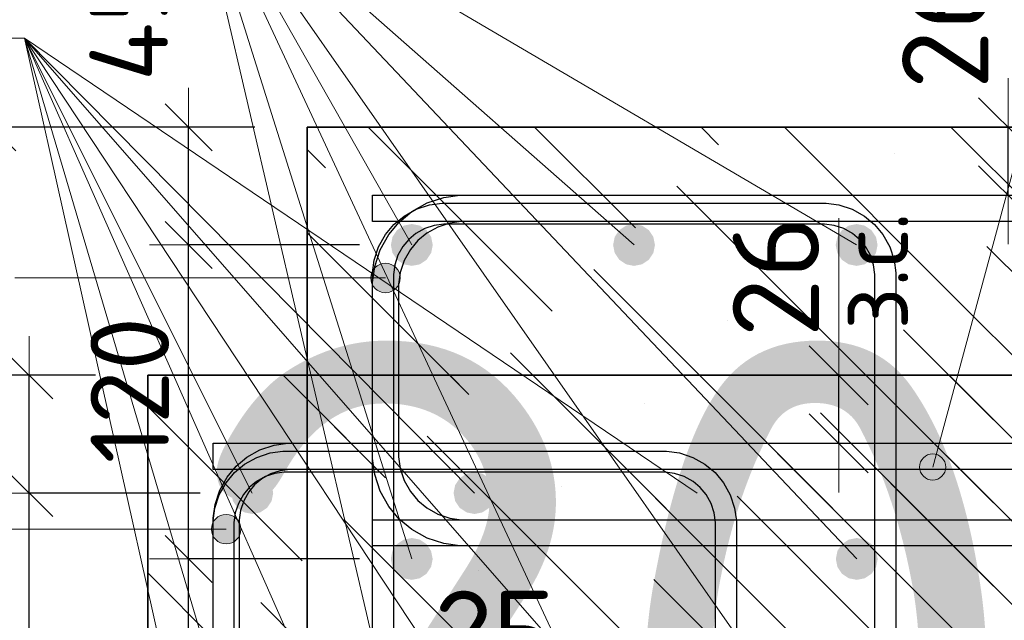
# Model space of a CAD drawing. Header units: metres. Extents: x -38 to 98, y -15 to 21.
# Tile 71 of 124: x 72.165 to 72.542, y 6.49 to 6.719. Entities that reach past the tile are written whole.
import ezdxf

# ---------------------------------------------------------------- set-up
doc = ezdxf.new("R2010")
doc.units = ezdxf.units.M
doc.header["$PDMODE"] = 65
for name, color, linetype, lineweight in [('XR$3$Арм. стержнями верхней зоны', 180, 'Continuous', 35), ('XR$3$Арм. стержнями нижней зоны', 180, 'Continuous', 35), ('XR$3$Арм.стержн. Арматура края', 96, 'Continuous', 35), ('XR$3$Арм.стержн. Хомут', 240, 'Continuous', 35), ('XR$3$Арм.стержн.горизонт. 1', 180, 'Continuous', 35), ('XR$3$Размерная линия (1)', 7, 'Continuous', 13), ('XR$3$Размерная линия_ общее', 7, 'Continuous', 13), ('XR$5$Арм. стержнями верхней зоны', 180, 'Continuous', 35), ('XR$5$Арм.стержн. Арматура края', 96, 'Continuous', 35), ('XR$5$Арм.стержн. Хомут', 240, 'Continuous', 35), ('XR$5$Арм.стержн.горизонт. 1', 180, 'Continuous', 35), ('XR$5$ВК__отв в полу 1-2 эт', 220, 'Continuous', 25), ('XR$5$Размерная линия (1)', 7, 'Continuous', 13), ('XR$5$Размерная линия_ общее', 7, 'Continuous', 13)]:
    doc.layers.add(name, color=color, linetype=linetype, lineweight=lineweight)
doc.styles.add('ISOCPEUR', font='txt')
doc.dimstyles.new('DIMSTYLE_10', dxfattribs={"dimtxt": 0.03, "dimasz": 0.03, "dimexe": 0, "dimexo": 0, "dimgap": 0.015, "dimtad": 2, "dimdec": 0, "dimlfac": 1000, "dimrnd": 1, "dimzin": 12, "dimdsep": 46, "dimtxsty": 'ISOCPEUR', "dimblk1": 'ALL_ML_STRICH', "dimblk2": 'ALL_ML_STRICH', "dimsah": 1, "dimcen": 0, "dimclrd": 7, "dimclre": 256, "dimclrt": 7, "dimadec": 0, "dimazin": 0, "dimtfac": 1, "dimtdec": 0, "dimtix": 1, "dimtmove": 2, "dimatfit": 3, "dimfxl": 0, "dimtzin": 0, "dimlwd": 0, "dimlwe": -3, "dimarcsym": 0})
doc.dimstyles.new('DIMSTYLE_11', dxfattribs={"dimtxt": 0.033, "dimasz": 0.0375, "dimexe": 0, "dimexo": 0, "dimgap": 0.0165, "dimtad": 2, "dimdec": 0, "dimlfac": 1000, "dimrnd": 1, "dimzin": 12, "dimdsep": 46, "dimtxsty": 'ISOCPEUR', "dimblk1": 'ALL_ML_STRICH', "dimblk2": 'ALL_ML_STRICH', "dimsah": 1, "dimcen": 0, "dimclrd": 7, "dimclre": 256, "dimclrt": 7, "dimadec": 0, "dimazin": 0, "dimtfac": 1, "dimtdec": 0, "dimtix": 1, "dimtmove": 2, "dimatfit": 3, "dimfxl": 0, "dimtvp": 1.2, "dimtzin": 0, "dimlwd": 0, "dimlwe": -3, "dimarcsym": 0})
doc.dimstyles.new('DIMSTYLE_12', dxfattribs={"dimtxt": 0.03, "dimasz": 0.03, "dimexe": 0, "dimexo": 0, "dimgap": 0.015, "dimtad": 2, "dimdec": 0, "dimlfac": 1000, "dimrnd": 1, "dimzin": 12, "dimdsep": 46, "dimtxsty": 'ISOCPEUR', "dimblk1": 'ALL_ML_STRICH', "dimblk2": 'ALL_ML_STRICH', "dimsah": 1, "dimcen": 0, "dimclrd": 7, "dimclre": 256, "dimclrt": 7, "dimadec": 0, "dimazin": 0, "dimtfac": 1, "dimtdec": 0, "dimtix": 1, "dimtmove": 2, "dimatfit": 3, "dimfxl": 0, "dimtzin": 0, "dimlwd": 0, "dimlwe": -3, "dimarcsym": 0})
doc.dimstyles.new('DIMSTYLE_14', dxfattribs={"dimtxt": 0.03, "dimasz": 0.03, "dimexe": 0, "dimexo": 0, "dimgap": 0.015, "dimtad": 2, "dimdec": 0, "dimlfac": 1000, "dimrnd": 1, "dimzin": 12, "dimdsep": 46, "dimtxsty": 'ISOCPEUR', "dimblk1": 'ALL_ML_STRICH', "dimblk2": 'ALL_ML_STRICH', "dimsah": 1, "dimcen": 0, "dimclrd": 7, "dimclre": 256, "dimclrt": 7, "dimadec": 0, "dimazin": 0, "dimtfac": 1, "dimtdec": 0, "dimtix": 1, "dimtmove": 2, "dimatfit": 3, "dimfxl": 0, "dimtvp": 1.2, "dimtzin": 0, "dimlwd": 0, "dimlwe": -3, "dimarcsym": 0})
doc.dimstyles.new('DIMSTYLE_9', dxfattribs={"dimtxt": 0.033, "dimasz": 0.0375, "dimexe": 0, "dimexo": 0, "dimgap": 0.0165, "dimtad": 2, "dimdec": 0, "dimlfac": 1000, "dimrnd": 1, "dimzin": 12, "dimdsep": 46, "dimtxsty": 'ISOCPEUR', "dimblk1": 'ALL_ML_STRICH', "dimblk2": 'ALL_ML_STRICH', "dimsah": 1, "dimcen": 0, "dimclrd": 7, "dimclre": 256, "dimclrt": 7, "dimadec": 0, "dimazin": 0, "dimtfac": 1, "dimtdec": 0, "dimtix": 1, "dimtmove": 2, "dimatfit": 3, "dimfxl": 0, "dimtvp": 1.2, "dimtzin": 0, "dimlwd": 0, "dimlwe": -3, "dimarcsym": 0})
pattern_1 = [(135, (0, 0), (-0.031819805, -0.031819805), [0.4, -0.05, 0, -0.05]), (135, (-0.01591, -0.01591), (-0.031819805, -0.031819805), [0.8, -0.1, 0.1, -0.1])]

# ---------------------------------------------------------------- blocks, each defined once
blk = doc.blocks.new('ALL_ML_STRICH')
at = {"color": 0, "linetype": 'ByBlock', "lineweight": -2}
for p, q in [((0, -0.5), (0, 0.5)), ((-0.3, -0.3), (0.3, 0.3)), ((-1, 0), (0.5, 0))]:
    blk.add_line(p, q, dxfattribs=at)
blk = doc.blocks.new('*D68')
at = {"layer": 'DEFPOINTS', "color": 7, "linetype": 'Continuous', "lineweight": 13, "transparency": 33554687}
for p in [(72.27526, 6.46063), (72.27526, 6.42564), (72.30026, 6.42064)]:
    blk.add_point(p, dxfattribs=at)
at = {"layer": 'XR$3$Размерная линия_ общее', "color": 253, "linetype": 'Continuous', "lineweight": -2, "true_color": 0xa0a0a0, "transparency": 33554687}
for p, q in [((72.27526, 6.44564), (72.27526, 6.46063)), ((72.30026, 6.44064), (72.30026, 6.46063))]:
    blk.add_line(p, q, dxfattribs=at)
at = {"layer": 'XR$3$Размерная линия_ общее', "color": 7, "linetype": 'Continuous', "lineweight": -2, "transparency": 33554687}
blk.add_line((72.27526, 6.46063), (72.30026, 6.46063), dxfattribs=at)
at = {"layer": 'XR$3$Размерная линия_ общее', "color": 7, "linetype": 'Continuous', "lineweight": 13, "transparency": 33554687, "xscale": 0.0375, "yscale": 0.0375, "zscale": 0.0375, "rotation": 180}
blk.add_blockref('ALL_ML_STRICH', (72.27526, 6.46063), dxfattribs=at)
at = {"layer": 'XR$3$Размерная линия_ общее', "color": 7, "linetype": 'Continuous', "lineweight": 13, "transparency": 33554687, "xscale": 0.0375, "yscale": 0.0375, "zscale": 0.0375}
blk.add_blockref('ALL_ML_STRICH', (72.30026, 6.46063), dxfattribs=at)
at = {"layer": 'XR$3$Размерная линия_ общее', "color": 7, "linetype": 'Continuous', "lineweight": 13, "transparency": 33554687, "insert": (72.34699, 6.48463), "char_height": 0.033, "width": 0.066, "attachment_point": 5, "style": 'ISOCPEUR'}
blk.add_mtext('\\A1;{25}', dxfattribs=at)
at = {"layer": 'XR$3$Размерная линия_ общее', "color": 7, "linetype": 'Continuous', "lineweight": 13, "transparency": 33554687, "insert": (72.32004, 6.46042), "char_height": 0.027, "width": 0.00135, "attachment_point": 1, "line_spacing_factor": 0.60241, "style": 'ISOCPEUR'}
blk.add_mtext('з.с.', dxfattribs=at)
blk = doc.blocks.new('*D69')
at = {"layer": 'DEFPOINTS', "color": 7, "linetype": 'Continuous', "lineweight": 13, "transparency": 33554687}
for p in [(72.2753, 6.67826), (72.15496, 6.37826), (72.27526, 6.37826)]:
    blk.add_point(p, dxfattribs=at)
at = {"layer": 'XR$3$Размерная линия (1)', "color": 9, "linetype": 'Continuous', "lineweight": -2, "true_color": 0xc7c7c7, "transparency": 33554687}
for p, q in [((72.2553, 6.67826), (72.15496, 6.67826)), ((72.25526, 6.37826), (72.15496, 6.37826))]:
    blk.add_line(p, q, dxfattribs=at)
at = {"layer": 'XR$3$Размерная линия (1)', "color": 7, "linetype": 'Continuous', "lineweight": -2, "transparency": 33554687}
blk.add_line((72.15496, 6.37826), (72.15496, 6.67826), dxfattribs=at)
at = {"layer": 'XR$3$Размерная линия (1)', "color": 7, "linetype": 'Continuous', "lineweight": 13, "transparency": 33554687, "xscale": 0.03, "yscale": 0.03, "zscale": 0.03}
for p, rotation in [((72.15496, 6.67826), 90), ((72.15496, 6.37826), 270)]:
    blk.add_blockref('ALL_ML_STRICH', p, dxfattribs=dict(at, rotation=rotation))
at = {"layer": 'XR$3$Размерная линия (1)', "color": 7, "linetype": 'Continuous', "lineweight": 13, "transparency": 33554687, "insert": (72.13246, 6.52976), "char_height": 0.03, "width": 0.09, "attachment_point": 5, "rotation": 90, "style": 'ISOCPEUR'}
blk.add_mtext('\\A1;{300}', dxfattribs=at)
blk = doc.blocks.new('*D143')
at = {"layer": 'DEFPOINTS', "color": 7, "linetype": 'Continuous', "lineweight": 13, "transparency": 33554687}
for p in [(72.50314, 6.67826), (72.50314, 6.65226), (72.54312, 6.65226)]:
    blk.add_point(p, dxfattribs=at)
at = {"layer": 'XR$3$Размерная линия_ общее', "color": 253, "linetype": 'Continuous', "lineweight": -2, "true_color": 0xa0a0a0, "transparency": 33554687}
for p, q in [((72.52314, 6.67826), (72.54312, 6.67826)), ((72.52314, 6.65226), (72.54312, 6.65226))]:
    blk.add_line(p, q, dxfattribs=at)
at = {"layer": 'XR$3$Размерная линия_ общее', "color": 7, "linetype": 'Continuous', "lineweight": -2, "transparency": 33554687}
blk.add_line((72.54312, 6.65226), (72.54312, 6.67826), dxfattribs=at)
at = {"layer": 'XR$3$Размерная линия_ общее', "color": 7, "linetype": 'Continuous', "lineweight": 13, "transparency": 33554687, "xscale": 0.0375, "yscale": 0.0375, "zscale": 0.0375}
for p, rotation in [((72.54312, 6.67826), 90), ((72.54312, 6.65226), 270)]:
    blk.add_blockref('ALL_ML_STRICH', p, dxfattribs=dict(at, rotation=rotation))
at = {"layer": 'XR$3$Размерная линия_ общее', "color": 7, "linetype": 'Continuous', "lineweight": 13, "transparency": 33554687, "insert": (72.54266, 6.69562), "char_height": 0.027, "width": 0.00135, "attachment_point": 1, "rotation": 90, "line_spacing_factor": 0.60241, "style": 'ISOCPEUR'}
blk.add_mtext('з.с.', dxfattribs=at)
at = {"layer": 'XR$3$Размерная линия_ общее', "color": 7, "linetype": 'Continuous', "lineweight": 13, "transparency": 33554687, "insert": (72.51912, 6.71598), "char_height": 0.033, "width": 0.066, "attachment_point": 5, "rotation": 90, "style": 'ISOCPEUR'}
blk.add_mtext('\\A1;{26}', dxfattribs=at)
blk = doc.blocks.new('*D145')
at = {"layer": 'DEFPOINTS', "color": 7, "linetype": 'Continuous', "lineweight": 13, "transparency": 33554687}
for p in [(72.31523, 6.51326), (72.22996, 6.41826), (72.31523, 6.41826)]:
    blk.add_point(p, dxfattribs=at)
at = {"layer": 'XR$3$Размерная линия (1)', "color": 9, "linetype": 'Continuous', "lineweight": -2, "true_color": 0xc7c7c7, "transparency": 33554687}
for p, q in [((72.29523, 6.51326), (72.22996, 6.51326)), ((72.29523, 6.41826), (72.22996, 6.41826))]:
    blk.add_line(p, q, dxfattribs=at)
at = {"layer": 'XR$3$Размерная линия (1)', "color": 7, "linetype": 'Continuous', "lineweight": -2, "transparency": 33554687}
blk.add_line((72.22996, 6.41826), (72.22996, 6.51326), dxfattribs=at)
at = {"layer": 'XR$3$Размерная линия (1)', "color": 7, "linetype": 'Continuous', "lineweight": 13, "transparency": 33554687, "xscale": 0.03, "yscale": 0.03, "zscale": 0.03}
for p, rotation in [((72.22996, 6.51326), 90), ((72.22996, 6.41826), 270)]:
    blk.add_blockref('ALL_ML_STRICH', p, dxfattribs=dict(at, rotation=rotation))
at = {"layer": 'XR$3$Размерная линия (1)', "color": 7, "linetype": 'Continuous', "lineweight": 13, "transparency": 33554687, "insert": (72.20746, 6.46726), "char_height": 0.03, "width": 0.06, "attachment_point": 5, "rotation": 90, "style": 'ISOCPEUR'}
blk.add_mtext('\\A1;{95}', dxfattribs=at)
blk = doc.blocks.new('*D146')
at = {"layer": 'DEFPOINTS', "color": 7, "linetype": 'Continuous', "lineweight": 13, "transparency": 33554687}
for p in [(72.31526, 6.63326), (72.22996, 6.51326), (72.31523, 6.51326)]:
    blk.add_point(p, dxfattribs=at)
at = {"layer": 'XR$3$Размерная линия (1)', "color": 9, "linetype": 'Continuous', "lineweight": -2, "true_color": 0xc7c7c7, "transparency": 33554687}
for p, q in [((72.29526, 6.63326), (72.22996, 6.63326)), ((72.29523, 6.51326), (72.22996, 6.51326))]:
    blk.add_line(p, q, dxfattribs=at)
at = {"layer": 'XR$3$Размерная линия (1)', "color": 7, "linetype": 'Continuous', "lineweight": -2, "transparency": 33554687}
blk.add_line((72.22996, 6.51326), (72.22996, 6.63326), dxfattribs=at)
at = {"layer": 'XR$3$Размерная линия (1)', "color": 7, "linetype": 'Continuous', "lineweight": 13, "transparency": 33554687, "xscale": 0.03, "yscale": 0.03, "zscale": 0.03}
for p, rotation in [((72.22996, 6.63326), 90), ((72.22996, 6.51326), 270)]:
    blk.add_blockref('ALL_ML_STRICH', p, dxfattribs=dict(at, rotation=rotation))
at = {"layer": 'XR$3$Размерная линия (1)', "color": 7, "linetype": 'Continuous', "lineweight": 13, "transparency": 33554687, "insert": (72.20746, 6.57776), "char_height": 0.03, "width": 0.09, "attachment_point": 5, "rotation": 90, "style": 'ISOCPEUR'}
blk.add_mtext('\\A1;{120}', dxfattribs=at)
blk = doc.blocks.new('*D147')
at = {"layer": 'DEFPOINTS', "color": 7, "linetype": 'Continuous', "lineweight": 13, "transparency": 33554687}
for p in [(72.27526, 6.67826), (72.22996, 6.63326), (72.31526, 6.63326)]:
    blk.add_point(p, dxfattribs=at)
at = {"layer": 'XR$3$Размерная линия (1)', "color": 9, "linetype": 'Continuous', "lineweight": -2, "true_color": 0xc7c7c7, "transparency": 33554687}
for p, q in [((72.25526, 6.67826), (72.22996, 6.67826)), ((72.29526, 6.63326), (72.22996, 6.63326))]:
    blk.add_line(p, q, dxfattribs=at)
at = {"layer": 'XR$3$Размерная линия (1)', "color": 7, "linetype": 'Continuous', "lineweight": -2, "transparency": 33554687}
blk.add_line((72.22996, 6.63326), (72.22996, 6.67826), dxfattribs=at)
at = {"layer": 'XR$3$Размерная линия (1)', "color": 7, "linetype": 'Continuous', "lineweight": 13, "transparency": 33554687, "xscale": 0.03, "yscale": 0.03, "zscale": 0.03}
for p, rotation in [((72.22996, 6.67826), 90), ((72.22996, 6.63326), 270)]:
    blk.add_blockref('ALL_ML_STRICH', p, dxfattribs=dict(at, rotation=rotation))
at = {"layer": 'XR$3$Размерная линия (1)', "color": 7, "linetype": 'Continuous', "lineweight": 13, "transparency": 33554687, "insert": (72.20704, 6.71794), "char_height": 0.03, "width": 0.06, "attachment_point": 5, "rotation": 90, "style": 'ISOCPEUR'}
blk.add_mtext('\\A1;{45}', dxfattribs=at)
blk = doc.blocks.new('*D436')
at = {"layer": 'DEFPOINTS', "color": 7, "linetype": 'Continuous', "lineweight": 13, "transparency": 33554687}
for p in [(72.21436, 6.58345), (72.09402, 6.28345), (72.21432, 6.28345)]:
    blk.add_point(p, dxfattribs=at)
at = {"layer": 'XR$5$Размерная линия (1)', "color": 9, "linetype": 'Continuous', "lineweight": -2, "true_color": 0xc7c7c7, "transparency": 33554687}
for p, q in [((72.19436, 6.58345), (72.09402, 6.58345)), ((72.19432, 6.28345), (72.09402, 6.28345))]:
    blk.add_line(p, q, dxfattribs=at)
at = {"layer": 'XR$5$Размерная линия (1)', "color": 7, "linetype": 'Continuous', "lineweight": -2, "transparency": 33554687}
blk.add_line((72.09402, 6.28345), (72.09402, 6.58345), dxfattribs=at)
at = {"layer": 'XR$5$Размерная линия (1)', "color": 7, "linetype": 'Continuous', "lineweight": 13, "transparency": 33554687, "xscale": 0.03, "yscale": 0.03, "zscale": 0.03}
for p, rotation in [((72.09402, 6.58345), 90), ((72.09402, 6.28345), 270)]:
    blk.add_blockref('ALL_ML_STRICH', p, dxfattribs=dict(at, rotation=rotation))
at = {"layer": 'XR$5$Размерная линия (1)', "color": 7, "linetype": 'Continuous', "lineweight": 13, "transparency": 33554687, "insert": (72.07152, 6.43495), "char_height": 0.03, "width": 0.09, "attachment_point": 5, "rotation": 90, "style": 'ISOCPEUR'}
blk.add_mtext('\\A1;{300}', dxfattribs=at)
blk = doc.blocks.new('*D583')
at = {"layer": 'DEFPOINTS', "color": 7, "linetype": 'Continuous', "lineweight": 13, "transparency": 33554687}
for p in [(72.4384, 6.58345), (72.4384, 6.55745), (72.47839, 6.55745)]:
    blk.add_point(p, dxfattribs=at)
at = {"layer": 'XR$5$Размерная линия_ общее', "color": 253, "linetype": 'Continuous', "lineweight": -2, "true_color": 0xa0a0a0, "transparency": 33554687}
for p, q in [((72.4584, 6.58345), (72.47839, 6.58345)), ((72.4584, 6.55745), (72.47839, 6.55745))]:
    blk.add_line(p, q, dxfattribs=at)
at = {"layer": 'XR$5$Размерная линия_ общее', "color": 7, "linetype": 'Continuous', "lineweight": -2, "transparency": 33554687}
blk.add_line((72.47839, 6.55745), (72.47839, 6.58345), dxfattribs=at)
at = {"layer": 'XR$5$Размерная линия_ общее', "color": 7, "linetype": 'Continuous', "lineweight": 13, "transparency": 33554687, "xscale": 0.0375, "yscale": 0.0375, "zscale": 0.0375}
for p, rotation in [((72.47839, 6.58345), 90), ((72.47839, 6.55745), 270)]:
    blk.add_blockref('ALL_ML_STRICH', p, dxfattribs=dict(at, rotation=rotation))
at = {"layer": 'XR$5$Размерная линия_ общее', "color": 7, "linetype": 'Continuous', "lineweight": 13, "transparency": 33554687, "insert": (72.47793, 6.60081), "char_height": 0.027, "width": 0.00135, "attachment_point": 1, "rotation": 90, "line_spacing_factor": 0.60241, "style": 'ISOCPEUR'}
blk.add_mtext('з.с.', dxfattribs=at)
at = {"layer": 'XR$5$Размерная линия_ общее', "color": 7, "linetype": 'Continuous', "lineweight": 13, "transparency": 33554687, "insert": (72.45439, 6.62117), "char_height": 0.033, "width": 0.066, "attachment_point": 5, "rotation": 90, "style": 'ISOCPEUR'}
blk.add_mtext('\\A1;{26}', dxfattribs=at)
blk = doc.blocks.new('*D666')
at = {"layer": 'DEFPOINTS', "color": 7, "linetype": 'Continuous', "lineweight": 13, "transparency": 33554687}
for p in [(72.25432, 6.53845), (72.16902, 6.41845), (72.25428, 6.41845)]:
    blk.add_point(p, dxfattribs=at)
at = {"layer": 'XR$5$Размерная линия (1)', "color": 9, "linetype": 'Continuous', "lineweight": -2, "true_color": 0xc7c7c7, "transparency": 33554687}
for p, q in [((72.23432, 6.53845), (72.16902, 6.53845)), ((72.23428, 6.41845), (72.16902, 6.41845))]:
    blk.add_line(p, q, dxfattribs=at)
at = {"layer": 'XR$5$Размерная линия (1)', "color": 7, "linetype": 'Continuous', "lineweight": -2, "transparency": 33554687}
blk.add_line((72.16902, 6.41845), (72.16902, 6.53845), dxfattribs=at)
at = {"layer": 'XR$5$Размерная линия (1)', "color": 7, "linetype": 'Continuous', "lineweight": 13, "transparency": 33554687, "xscale": 0.03, "yscale": 0.03, "zscale": 0.03}
for p, rotation in [((72.16902, 6.53845), 90), ((72.16902, 6.41845), 270)]:
    blk.add_blockref('ALL_ML_STRICH', p, dxfattribs=dict(at, rotation=rotation))
at = {"layer": 'XR$5$Размерная линия (1)', "color": 7, "linetype": 'Continuous', "lineweight": 13, "transparency": 33554687, "insert": (72.14652, 6.48295), "char_height": 0.03, "width": 0.09, "attachment_point": 5, "rotation": 90, "style": 'ISOCPEUR'}
blk.add_mtext('\\A1;{120}', dxfattribs=at)
blk = doc.blocks.new('*D667')
at = {"layer": 'DEFPOINTS', "color": 7, "linetype": 'Continuous', "lineweight": 13, "transparency": 33554687}
for p in [(72.21432, 6.58345), (72.16902, 6.53845), (72.25432, 6.53845)]:
    blk.add_point(p, dxfattribs=at)
at = {"layer": 'XR$5$Размерная линия (1)', "color": 9, "linetype": 'Continuous', "lineweight": -2, "true_color": 0xc7c7c7, "transparency": 33554687}
for p, q in [((72.19432, 6.58345), (72.16902, 6.58345)), ((72.23432, 6.53845), (72.16902, 6.53845))]:
    blk.add_line(p, q, dxfattribs=at)
at = {"layer": 'XR$5$Размерная линия (1)', "color": 7, "linetype": 'Continuous', "lineweight": -2, "transparency": 33554687}
blk.add_line((72.16902, 6.53845), (72.16902, 6.58345), dxfattribs=at)
at = {"layer": 'XR$5$Размерная линия (1)', "color": 7, "linetype": 'Continuous', "lineweight": 13, "transparency": 33554687, "xscale": 0.03, "yscale": 0.03, "zscale": 0.03}
for p, rotation in [((72.16902, 6.58345), 90), ((72.16902, 6.53845), 270)]:
    blk.add_blockref('ALL_ML_STRICH', p, dxfattribs=dict(at, rotation=rotation))
at = {"layer": 'XR$5$Размерная линия (1)', "color": 7, "linetype": 'Continuous', "lineweight": 13, "transparency": 33554687, "insert": (72.14661, 6.62573), "char_height": 0.03, "width": 0.06, "attachment_point": 5, "rotation": 90, "style": 'ISOCPEUR'}
blk.add_mtext('\\A1;{45}', dxfattribs=at)

msp = doc.modelspace()

# ---------------------------------------------------------------- hatches: boundary and pattern name
at = {"linetype": 'Continuous', "lineweight": 25, "transparency": 33554687}
h = msp.add_hatch(dxfattribs=at)
h.set_pattern_fill('__________540', scale=0.015, style=0, pattern_type=2)
h.set_pattern_definition(pattern_1)
h.paths.add_polyline_path([(72.52526, 6.67826), (72.27526, 6.67826), (72.27526, 6.37826), (72.52526, 6.37826)], flags=0)
h = msp.add_hatch(dxfattribs=at)
h.set_pattern_fill('__________540', scale=0.015, style=0, pattern_type=2)
h.set_pattern_definition(pattern_1)
h.paths.add_polyline_path([(72.52526, 6.67826), (72.52526, 6.47826), (72.65723, 6.47826), (72.65723, 6.67826)], flags=0)
at = {"linetype": 'Continuous', "lineweight": 13, "transparency": 33554687}
h = msp.add_hatch(dxfattribs=at)
h.set_pattern_fill('__________540', scale=0.015, style=0, pattern_type=2)
h.set_pattern_definition(pattern_1)
h.paths.add_polyline_path([(72.21432, 6.58345), (72.21432, 6.38345), (72.62859, 6.38345), (72.62859, 6.58345)], flags=0)
at = {"layer": 'XR$3$Арм.стержн. Арматура края', "linetype": 'Continuous', "lineweight": 13, "transparency": 33554687}
for points in [[(72.30037, 6.61784), (72.30037, 6.62347), (72.29958, 6.62065)], [(72.30037, 6.62347), (72.30239, 6.61582), (72.30239, 6.62549)], [(72.30037, 6.62347), (72.30037, 6.61784), (72.30239, 6.61582)], [(72.30239, 6.62549), (72.30521, 6.61503), (72.30521, 6.62628)], [(72.30239, 6.62549), (72.30239, 6.61582), (72.30521, 6.61503)], [(72.30521, 6.62628), (72.30521, 6.61503), (72.30802, 6.61582)], [(72.30521, 6.62628), (72.30802, 6.61582), (72.30802, 6.62549)], [(72.30802, 6.62549), (72.30802, 6.61582), (72.31004, 6.61784)], [(72.30802, 6.62549), (72.31004, 6.61784), (72.31004, 6.62347)], [(72.31004, 6.62347), (72.31004, 6.61784), (72.31083, 6.62065)]]:
    msp.add_hatch(color=7, dxfattribs=at).paths.add_polyline_path(points)
at = {"layer": 'XR$3$Арм.стержн.горизонт. 1', "linetype": 'Continuous', "lineweight": 50, "transparency": 33554687}
for points in [[(72.32326, 6.63326), (72.32265, 6.63632), (72.32092, 6.63892), (72.31833, 6.64065), (72.31526, 6.64126), (72.3122, 6.64065), (72.30961, 6.63892), (72.30787, 6.63632), (72.30726, 6.63326), (72.30787, 6.6302), (72.30961, 6.6276), (72.3122, 6.62587), (72.31526, 6.62526), (72.31833, 6.62587), (72.32092, 6.6276), (72.32265, 6.6302)], [(72.40819, 6.63326), (72.40758, 6.63632), (72.40584, 6.63892), (72.40325, 6.64065), (72.40019, 6.64126), (72.39713, 6.64065), (72.39453, 6.63892), (72.3928, 6.63632), (72.39219, 6.63326), (72.3928, 6.6302), (72.39453, 6.6276), (72.39713, 6.62587), (72.40019, 6.62526), (72.40325, 6.62587), (72.40584, 6.6276), (72.40758, 6.6302)], [(72.49326, 6.63326), (72.49266, 6.63632), (72.49092, 6.63892), (72.48833, 6.64065), (72.48526, 6.64126), (72.4822, 6.64065), (72.47961, 6.63892), (72.47787, 6.63632), (72.47726, 6.63326), (72.47787, 6.6302), (72.47961, 6.6276), (72.4822, 6.62587), (72.48526, 6.62526), (72.48833, 6.62587), (72.49092, 6.6276), (72.49266, 6.6302)], [(72.32323, 6.51326), (72.32262, 6.51632), (72.32088, 6.51892), (72.31829, 6.52065), (72.31523, 6.52126), (72.31216, 6.52065), (72.30957, 6.51892), (72.30783, 6.51632), (72.30723, 6.51326), (72.30783, 6.5102), (72.30957, 6.5076), (72.31216, 6.50587), (72.31523, 6.50526), (72.31829, 6.50587), (72.32088, 6.5076), (72.32262, 6.5102)], [(72.4933, 6.51326), (72.49269, 6.51632), (72.49096, 6.51892), (72.48836, 6.52065), (72.4853, 6.52126), (72.48224, 6.52065), (72.47965, 6.51892), (72.47791, 6.51632), (72.4773, 6.51326), (72.47791, 6.5102), (72.47965, 6.5076), (72.48224, 6.50587), (72.4853, 6.50526), (72.48836, 6.50587), (72.49096, 6.5076), (72.49269, 6.5102)]]:
    msp.add_hatch(color=7, dxfattribs=at).paths.add_polyline_path(points)
at = {"layer": 'XR$5$Арм.стержн. Арматура края', "linetype": 'Continuous', "lineweight": 13, "transparency": 33554687}
for points in [[(72.23948, 6.52745), (72.24151, 6.5198), (72.24151, 6.52948)], [(72.24151, 6.52948), (72.24432, 6.51902), (72.24432, 6.53027)], [(72.24151, 6.52948), (72.24151, 6.5198), (72.24432, 6.51902)], [(72.24432, 6.53027), (72.24432, 6.51902), (72.24713, 6.5198)], [(72.24432, 6.53027), (72.24713, 6.5198), (72.24713, 6.52948)], [(72.24713, 6.52948), (72.24713, 6.5198), (72.24916, 6.52183)], [(72.24713, 6.52948), (72.24916, 6.52183), (72.24916, 6.52745)], [(72.23948, 6.52183), (72.23948, 6.52745), (72.2387, 6.52464)], [(72.23948, 6.52745), (72.23948, 6.52183), (72.24151, 6.5198)], [(72.24916, 6.52745), (72.24916, 6.52183), (72.24995, 6.52464)]]:
    msp.add_hatch(color=7, dxfattribs=at).paths.add_polyline_path(points)
at = {"layer": 'XR$5$Арм.стержн.горизонт. 1', "linetype": 'Continuous', "lineweight": 50, "transparency": 33554687}
for points in [[(72.26228, 6.53845), (72.26168, 6.54151), (72.25994, 6.54411), (72.25735, 6.54584), (72.25428, 6.54645), (72.25122, 6.54584), (72.24863, 6.54411), (72.24689, 6.54151), (72.24628, 6.53845), (72.24689, 6.53539), (72.24863, 6.53279), (72.25122, 6.53106), (72.25428, 6.53045), (72.25735, 6.53106), (72.25994, 6.53279), (72.26168, 6.53539)], [(72.34721, 6.53845), (72.3466, 6.54151), (72.34487, 6.54411), (72.34227, 6.54584), (72.33921, 6.54645), (72.33615, 6.54584), (72.33355, 6.54411), (72.33182, 6.54151), (72.33121, 6.53845), (72.33182, 6.53539), (72.33355, 6.53279), (72.33615, 6.53106), (72.33921, 6.53045), (72.34227, 6.53106), (72.34487, 6.53279), (72.3466, 6.53539)], [(72.43228, 6.53845), (72.43168, 6.54151), (72.42994, 6.54411), (72.42735, 6.54584), (72.42428, 6.54645), (72.42122, 6.54584), (72.41863, 6.54411), (72.41689, 6.54151), (72.41628, 6.53845), (72.41689, 6.53539), (72.41863, 6.53279), (72.42122, 6.53106), (72.42428, 6.53045), (72.42735, 6.53106), (72.42994, 6.53279), (72.43168, 6.53539)]]:
    msp.add_hatch(color=7, dxfattribs=at).paths.add_polyline_path(points)

# ---------------------------------------------------------------- linework, layer by layer
at = {"color": 7, "linetype": 'Continuous', "lineweight": 35, "transparency": 33554687}
for p, q in [((72.27526, 6.67826), (72.27526, 6.37826)), ((72.52526, 6.67826), (72.27526, 6.67826)), ((72.65723, 6.67826), (72.52526, 6.67826)), ((72.21432, 6.58345), (72.21432, 6.38345)), ((72.62859, 6.58345), (72.21432, 6.58345))]:
    msp.add_line(p, q, dxfattribs=at)
at = {"color": 7, "linetype": 'Continuous', "lineweight": 13, "transparency": 33554687}
msp.add_line((72.47839, 6.58345), (72.47839, 6.64345), dxfattribs=at)
msp.add_circle((72.51432, 6.5484), 0.005, dxfattribs=at)
at = {"layer": 'XR$3$Арм. стержнями верхней зоны', "color": 4, "linetype": 'Continuous', "lineweight": 25, "transparency": 33554687}
msp.add_lwpolyline([(72.30026, 6.65226), (72.66223, 6.65226), (72.66223, 6.64226), (72.30026, 6.64226), (72.30026, 6.65226)], dxfattribs=at)
at = {"layer": 'XR$3$Арм. стержнями нижней зоны', "color": 4, "linetype": 'Continuous', "lineweight": 25, "transparency": 33554687}
msp.add_lwpolyline([(72.30026, 6.52826), (72.66223, 6.52826), (72.66223, 6.51826), (72.30026, 6.51826), (72.30026, 6.52826)], dxfattribs=at)
at = {"layer": 'XR$3$Арм.стержн. Арматура края', "color": 7, "linetype": 'Continuous', "lineweight": 13, "transparency": 33554687}
for p, q in [((72.30521, 6.62628), (72.30521, 6.62628)), ((72.16359, 6.62065), (72.30521, 6.62065)), ((72.29958, 6.62065), (72.29958, 6.62065)), ((72.31083, 6.62065), (72.31083, 6.62065)), ((72.30521, 6.61503), (72.30521, 6.61503))]:
    msp.add_line(p, q, dxfattribs=at)
at = {"layer": 'XR$3$Арм.стержн. Арматура края', "color": 4, "linetype": 'Continuous', "lineweight": 25, "transparency": 33554687}
for points in [[(72.66223, 6.51826), (72.33355, 6.51826), (72.32745, 6.51911), (72.3211, 6.5212), (72.31526, 6.52448), (72.31044, 6.5285), (72.30642, 6.53331), (72.30315, 6.53916), (72.30106, 6.54551), (72.30021, 6.55161), (72.30021, 6.61891), (72.30106, 6.62501), (72.30315, 6.63136), (72.30642, 6.63721), (72.31044, 6.64202), (72.31526, 6.64604), (72.3211, 6.64932), (72.32745, 6.65141), (72.33355, 6.65226), (72.66223, 6.65226)], [(72.66223, 6.64226), (72.33425, 6.64226), (72.32973, 6.64163), (72.32515, 6.64012), (72.32095, 6.63777), (72.31754, 6.63492), (72.31469, 6.63151), (72.31234, 6.62732), (72.31084, 6.62274), (72.31021, 6.61822), (72.31021, 6.5523), (72.31084, 6.54778), (72.31234, 6.5432), (72.31469, 6.53901), (72.31754, 6.5356), (72.32095, 6.53275), (72.32515, 6.5304), (72.32973, 6.52889), (72.33425, 6.52826), (72.66223, 6.52826)]]:
    msp.add_lwpolyline(points, dxfattribs=at)
at = {"layer": 'XR$3$Арм.стержн. Арматура края', "color": 7, "linetype": 'Continuous', "lineweight": 13, "transparency": 33554687}
msp.add_circle((72.30521, 6.62065), 0.00563, dxfattribs=at)
at = {"layer": 'XR$3$Арм.стержн. Хомут', "color": 40, "linetype": 'Continuous', "lineweight": 25, "transparency": 33554687}
for points in [[(72.30023, 6.42994), (72.30023, 6.62258), (72.30091, 6.62746), (72.30258, 6.63254), (72.3052, 6.63722), (72.30842, 6.64107), (72.31227, 6.64429), (72.31694, 6.64691), (72.32202, 6.64858), (72.3269, 6.64926), (72.47359, 6.64926), (72.47847, 6.64858), (72.48355, 6.64691), (72.48822, 6.64429), (72.49207, 6.64107), (72.49529, 6.63722), (72.49791, 6.63254), (72.49959, 6.62746), (72.50026, 6.62258), (72.50026, 6.42994)], [(72.30023, 6.42994), (72.30023, 6.62258), (72.30091, 6.62746), (72.30258, 6.63254), (72.3052, 6.63722), (72.30842, 6.64107), (72.31227, 6.64429), (72.31694, 6.64691), (72.32202, 6.64858), (72.3269, 6.64926), (72.47359, 6.64926), (72.47847, 6.64858), (72.48355, 6.64691), (72.48822, 6.64429), (72.49207, 6.64107), (72.49529, 6.63722), (72.49791, 6.63254), (72.49959, 6.62746), (72.50026, 6.62258), (72.50026, 6.42994)], [(72.49226, 6.43049), (72.49226, 6.62203), (72.49176, 6.62564), (72.49055, 6.62931), (72.48868, 6.63266), (72.4864, 6.63539), (72.48367, 6.63767), (72.48031, 6.63955), (72.47665, 6.64076), (72.47303, 6.64126), (72.32746, 6.64126), (72.32384, 6.64076), (72.32018, 6.63955), (72.31682, 6.63767), (72.3141, 6.63539), (72.31182, 6.63266), (72.30994, 6.62931), (72.30873, 6.62564), (72.30823, 6.62203), (72.30823, 6.43049)], [(72.49226, 6.43049), (72.49226, 6.62203), (72.49176, 6.62564), (72.49055, 6.62931), (72.48868, 6.63266), (72.4864, 6.63539), (72.48367, 6.63767), (72.48031, 6.63955), (72.47665, 6.64076), (72.47303, 6.64126), (72.32746, 6.64126), (72.32384, 6.64076), (72.32018, 6.63955), (72.31682, 6.63767), (72.3141, 6.63539), (72.31182, 6.63266), (72.30994, 6.62931), (72.30873, 6.62564), (72.30823, 6.62203), (72.30823, 6.43049)]]:
    msp.add_lwpolyline(points, dxfattribs=at)
at = {"layer": 'XR$3$Арм.стержн.горизонт. 1', "color": 7, "linetype": 'Continuous', "lineweight": 13, "transparency": 33554687}
for q in [(72.4853, 6.41826), (72.40023, 6.41826), (72.4853, 6.51326), (72.31523, 6.41826), (72.31523, 6.51326), (72.31526, 6.63326), (72.48526, 6.63326), (72.40019, 6.63326)]:
    msp.add_line((72.23031, 6.78305), q, dxfattribs=at)
at = {"layer": 'XR$5$Арм. стержнями верхней зоны', "color": 4, "linetype": 'Continuous', "lineweight": 25, "transparency": 33554687}
msp.add_lwpolyline([(72.23932, 6.55745), (72.63359, 6.55745), (72.63359, 6.54745), (72.23932, 6.54745), (72.23932, 6.55745)], dxfattribs=at)
msp.add_lwpolyline([(72.23932, 6.55745), (72.63359, 6.55745), (72.63359, 6.54745), (72.23932, 6.54745), (72.23932, 6.55745)], dxfattribs=at)
at = {"layer": 'XR$5$Арм.стержн. Арматура края', "color": 7, "linetype": 'Continuous', "lineweight": 13, "transparency": 33554687}
for p, q in [((72.24432, 6.53027), (72.24432, 6.53027)), ((72.02872, 6.52464), (72.24432, 6.52464)), ((72.2387, 6.52464), (72.2387, 6.52464)), ((72.24995, 6.52464), (72.24995, 6.52464)), ((72.24432, 6.51902), (72.24432, 6.51902))]:
    msp.add_line(p, q, dxfattribs=at)
at = {"layer": 'XR$5$Арм.стержн. Арматура края', "color": 4, "linetype": 'Continuous', "lineweight": 25, "transparency": 33554687}
for points in [[(72.63359, 6.42345), (72.26789, 6.42345), (72.26267, 6.42417), (72.25723, 6.42597), (72.25222, 6.42877), (72.2481, 6.43222), (72.24465, 6.43635), (72.24184, 6.44136), (72.24005, 6.4468), (72.23932, 6.45201), (72.23932, 6.52888), (72.24005, 6.5341), (72.24184, 6.53954), (72.24465, 6.54455), (72.2481, 6.54868), (72.25222, 6.55212), (72.25723, 6.55493), (72.26267, 6.55672), (72.26789, 6.55745), (72.63359, 6.55745)], [(72.63359, 6.42345), (72.26789, 6.42345), (72.26267, 6.42417), (72.25723, 6.42597), (72.25222, 6.42877), (72.2481, 6.43222), (72.24465, 6.43635), (72.24184, 6.44136), (72.24005, 6.4468), (72.23932, 6.45201), (72.23932, 6.52888), (72.24005, 6.5341), (72.24184, 6.53954), (72.24465, 6.54455), (72.2481, 6.54868), (72.25222, 6.55212), (72.25723, 6.55493), (72.26267, 6.55672), (72.26789, 6.55745), (72.63359, 6.55745)], [(72.63359, 6.54745), (72.26858, 6.54745), (72.26494, 6.54694), (72.26128, 6.54573), (72.25792, 6.54385), (72.25519, 6.54158), (72.25292, 6.53885), (72.25104, 6.53549), (72.24983, 6.53183), (72.24932, 6.52819), (72.24932, 6.45271), (72.24983, 6.44907), (72.25104, 6.4454), (72.25292, 6.44205), (72.25519, 6.43932), (72.25792, 6.43704), (72.26128, 6.43516), (72.26494, 6.43395), (72.26858, 6.43345), (72.63359, 6.43345)], [(72.63359, 6.54745), (72.26858, 6.54745), (72.26494, 6.54694), (72.26128, 6.54573), (72.25792, 6.54385), (72.25519, 6.54158), (72.25292, 6.53885), (72.25104, 6.53549), (72.24983, 6.53183), (72.24932, 6.52819), (72.24932, 6.45271), (72.24983, 6.44907), (72.25104, 6.4454), (72.25292, 6.44205), (72.25519, 6.43932), (72.25792, 6.43704), (72.26128, 6.43516), (72.26494, 6.43395), (72.26858, 6.43345), (72.63359, 6.43345)]]:
    msp.add_lwpolyline(points, dxfattribs=at)
at = {"layer": 'XR$5$Арм.стержн. Арматура края', "color": 7, "linetype": 'Continuous', "lineweight": 13, "transparency": 33554687}
msp.add_circle((72.24432, 6.52464), 0.00563, dxfattribs=at)
at = {"layer": 'XR$5$Арм.стержн. Хомут', "color": 40, "linetype": 'Continuous', "lineweight": 25, "transparency": 33554687}
for points in [[(72.23928, 6.33513), (72.23928, 6.52777), (72.23996, 6.53265), (72.24164, 6.53773), (72.24426, 6.54241), (72.24747, 6.54626), (72.25132, 6.54948), (72.256, 6.55209), (72.26108, 6.55377), (72.26596, 6.55445), (72.41265, 6.55445), (72.41753, 6.55377), (72.42261, 6.55209), (72.42728, 6.54948), (72.43113, 6.54626), (72.43435, 6.54241), (72.43697, 6.53773), (72.43864, 6.53265), (72.43932, 6.52777), (72.43932, 6.33513)], [(72.23928, 6.33513), (72.23928, 6.52777), (72.23996, 6.53265), (72.24164, 6.53773), (72.24426, 6.54241), (72.24747, 6.54626), (72.25132, 6.54948), (72.256, 6.55209), (72.26108, 6.55377), (72.26596, 6.55445), (72.41265, 6.55445), (72.41753, 6.55377), (72.42261, 6.55209), (72.42728, 6.54948), (72.43113, 6.54626), (72.43435, 6.54241), (72.43697, 6.53773), (72.43864, 6.53265), (72.43932, 6.52777), (72.43932, 6.33513)], [(72.43132, 6.33568), (72.43132, 6.52722), (72.43082, 6.53083), (72.42961, 6.5345), (72.42773, 6.53785), (72.42545, 6.54058), (72.42272, 6.54286), (72.41937, 6.54474), (72.41571, 6.54595), (72.41209, 6.54645), (72.26652, 6.54645), (72.2629, 6.54595), (72.25924, 6.54474), (72.25588, 6.54286), (72.25315, 6.54058), (72.25087, 6.53785), (72.24899, 6.5345), (72.24779, 6.53083), (72.24728, 6.52722), (72.24728, 6.33568)], [(72.43132, 6.33568), (72.43132, 6.52722), (72.43082, 6.53083), (72.42961, 6.5345), (72.42773, 6.53785), (72.42545, 6.54058), (72.42272, 6.54286), (72.41937, 6.54474), (72.41571, 6.54595), (72.41209, 6.54645), (72.26652, 6.54645), (72.2629, 6.54595), (72.25924, 6.54474), (72.25588, 6.54286), (72.25315, 6.54058), (72.25087, 6.53785), (72.24899, 6.5345), (72.24779, 6.53083), (72.24728, 6.52722), (72.24728, 6.33568)]]:
    msp.add_lwpolyline(points, dxfattribs=at)
at = {"layer": 'XR$5$Арм.стержн.горизонт. 1', "color": 7, "linetype": 'Continuous', "lineweight": 13, "transparency": 33554687}
for p, q in [((71.9412, 6.71235), (72.1672, 6.71235)), ((72.1672, 6.71235), (72.25425, 6.41845)), ((72.1672, 6.71235), (72.42432, 6.32345)), ((72.1672, 6.71235), (72.25425, 6.32345)), ((72.1672, 6.71235), (72.33925, 6.32345)), ((72.1672, 6.71235), (72.42432, 6.41845)), ((72.1672, 6.71235), (72.42428, 6.53845)), ((72.1672, 6.71235), (72.33921, 6.53845)), ((72.1672, 6.71235), (72.25428, 6.53845))]:
    msp.add_line(p, q, dxfattribs=at)
at = {"layer": 'XR$5$ВК__отв в полу 1-2 эт', "color": 7, "linetype": 'Continuous', "lineweight": 13, "transparency": 33554687}
msp.add_line((72.51432, 6.5484), (72.56858, 6.74899), dxfattribs=at)

# ---------------------------------------------------------------- texts
at = {"color": 7, "linetype": 'Continuous', "lineweight": 35, "transparency": 33554687, "insert": (70.35063, 6.34671), "char_height": 0.25, "width": 2.7437149, "attachment_point": 7, "style": 'ISOCPEUR'}
msp.add_mtext('\\W0.96;ГОСТ 34028-2016', dxfattribs=at)

# ---------------------------------------------------------------- dimensions: what is measured, and where the dimension line sits
at = {"layer": 'XR$3$Размерная линия (1)', "color": 7, "linetype": 'Continuous', "lineweight": 13, "transparency": 33554687}
for base, p1, p2, dimstyle, picture, middle in [((72.22996, 6.67826), (72.29526, 6.63326), (72.25526, 6.67826), 'DIMSTYLE_14', '*D147', (72.20704, 6.71794)), ((72.15496, 6.67826), (72.25526, 6.37826), (72.2553, 6.67826), 'DIMSTYLE_10', '*D69', (72.13246, 6.52976)), ((72.22996, 6.63326), (72.29523, 6.51326), (72.29526, 6.63326), 'DIMSTYLE_12', '*D146', (72.20746, 6.57776)), ((72.22996, 6.51326), (72.29523, 6.41826), (72.29523, 6.51326), 'DIMSTYLE_12', '*D145', (72.20746, 6.46726))]:
    dim = msp.add_linear_dim(base=base, p1=p1, p2=p2, angle=90, dimstyle=dimstyle, override={"dimpost": '<>', "dimclrd": 7, "dimclre": 9, "dimclrt": 7, "dimlwd": 0, "dimlwe": 65533}, dxfattribs=at)
    dim.commit()
    dim.dimension.update_dxf_attribs({"geometry": picture, "text_midpoint": middle, "dimtype": 160})
at = {"layer": 'XR$3$Размерная линия_ общее', "color": 7, "linetype": 'Continuous', "lineweight": 13, "transparency": 33554687}
dim = msp.add_linear_dim(base=(72.54312, 6.67826), p1=(72.52314, 6.65226), p2=(72.52314, 6.67826), angle=90, text='<>\\Xз.с.', dimstyle='DIMSTYLE_11', override={"dimpost": '<>', "dimclrd": 7, "dimclre": 253, "dimclrt": 7, "dimlwd": 0, "dimlwe": 65533}, dxfattribs=at)
dim.commit()
dim.dimension.update_dxf_attribs({"geometry": '*D143', "text_midpoint": (72.51912, 6.71598), "dimtype": 160})
dim = msp.add_linear_dim(base=(72.30026, 6.46063), p1=(72.27526, 6.44564), p2=(72.30026, 6.44064), text='<>\\Xз.с.', dimstyle='DIMSTYLE_9', override={"dimpost": '<>', "dimclrd": 7, "dimclre": 253, "dimclrt": 7, "dimlwd": 0, "dimlwe": 65533}, dxfattribs=at)
dim.commit()
dim.dimension.update_dxf_attribs({"geometry": '*D68', "text_midpoint": (72.34699, 6.48463), "dimtype": 160})
at = {"layer": 'XR$5$Размерная линия (1)', "color": 7, "linetype": 'Continuous', "lineweight": 13, "transparency": 33554687}
for base, p1, p2, dimstyle, picture, middle in [((72.16902, 6.58345), (72.23432, 6.53845), (72.19432, 6.58345), 'DIMSTYLE_14', '*D667', (72.14661, 6.62573)), ((72.09402, 6.58345), (72.19432, 6.28345), (72.19436, 6.58345), 'DIMSTYLE_12', '*D436', (72.07152, 6.43495)), ((72.16902, 6.53845), (72.23428, 6.41845), (72.23432, 6.53845), 'DIMSTYLE_12', '*D666', (72.14652, 6.48295))]:
    dim = msp.add_linear_dim(base=base, p1=p1, p2=p2, angle=90, dimstyle=dimstyle, override={"dimpost": '<>', "dimclrd": 7, "dimclre": 9, "dimclrt": 7, "dimlwd": 0, "dimlwe": 65533}, dxfattribs=at)
    dim.commit()
    dim.dimension.update_dxf_attribs({"geometry": picture, "text_midpoint": middle, "dimtype": 160})
at = {"layer": 'XR$5$Размерная линия_ общее', "color": 7, "linetype": 'Continuous', "lineweight": 13, "transparency": 33554687}
dim = msp.add_linear_dim(base=(72.47839, 6.58345), p1=(72.4584, 6.55745), p2=(72.4584, 6.58345), angle=90, text='<>\\Xз.с.', dimstyle='DIMSTYLE_11', override={"dimpost": '<>', "dimclrd": 7, "dimclre": 253, "dimclrt": 7, "dimlwd": 0, "dimlwe": 65533}, dxfattribs=at)
dim.commit()
dim.dimension.update_dxf_attribs({"geometry": '*D583', "text_midpoint": (72.45439, 6.62117), "dimtype": 160})

doc.saveas('drawing.dxf')
